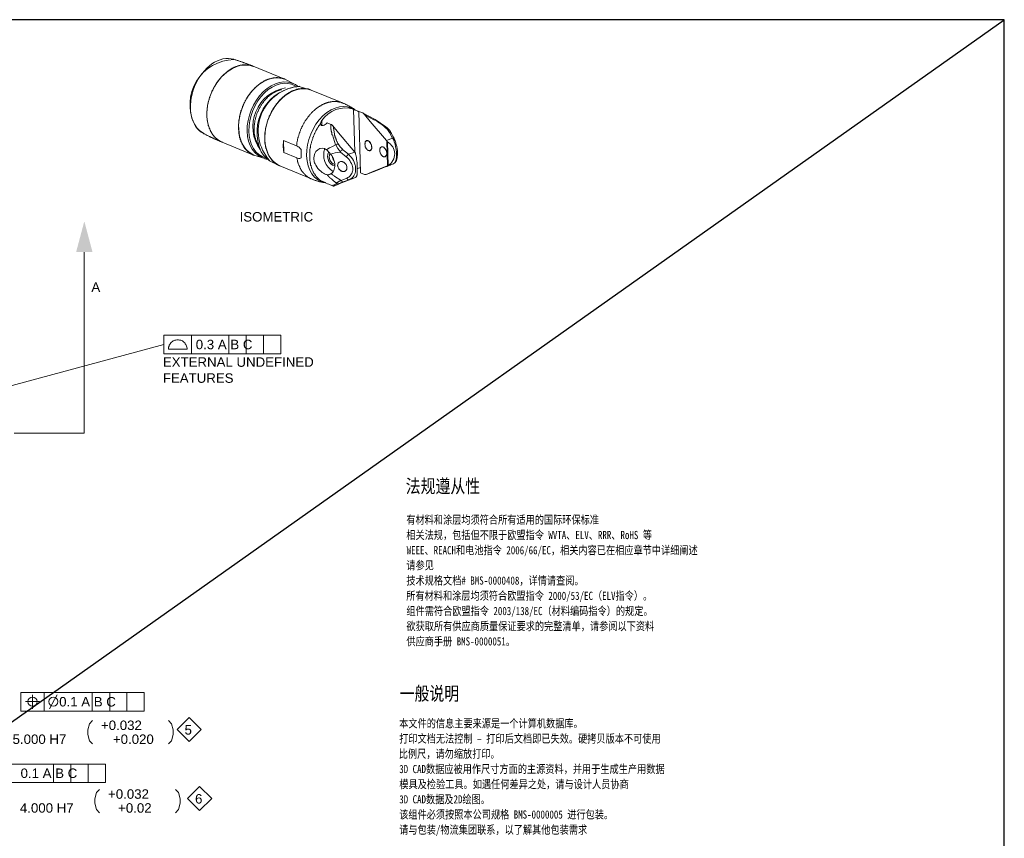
# Model space of a CAD drawing. Header units: millimetres. Extents: x 284 to 1085, y 7 to 266.
# Tile 5 of 21: x 408 to 501, y 85 to 162. Entities that reach past the tile are written whole.
import ezdxf

# ---------------------------------------------------------------- set-up
doc = ezdxf.new("R2010")
doc.units = ezdxf.units.MM
for name, color, linetype in [('PDF_几何图形', 7, 'Continuous'), ('PDF_实体填充', 7, 'Continuous'), ('PDF_文字', 7, 'Continuous'), ('TEXT', 3, 'Continuous'), ('±ê×¢', 4, 'Continuous')]:
    doc.layers.add(name, color=color, linetype=linetype)
doc.styles.add('PDF Arial', font='arial.ttf')
doc.styles.add('sun-style', font='simhei.ttf', dxfattribs={"width": 0.8})

msp = doc.modelspace()

# ---------------------------------------------------------------- linework, layer by layer
at = {"color": 1}
msp.add_line((283.991, 9.126), (500.505, 162.232), dxfattribs=at)
at = {"layer": 'PDF_几何图形', "lineweight": 13}
for points in [[(424.931, 151.49), (424.974, 151.469), (425.039, 151.447), (425.082, 151.404), (425.146, 151.383), (425.211, 151.361), (425.254, 151.318), (425.319, 151.296), (425.362, 151.275), (425.427, 151.253), (425.491, 151.21), (425.534, 151.189), (425.599, 151.167), (425.642, 151.124), (425.707, 151.102), (425.771, 151.081), (425.815, 151.059), (425.879, 151.038), (425.944, 150.995), (425.987, 150.973), (426.052, 150.951), (426.095, 150.93), (426.159, 150.908), (426.224, 150.865), (426.267, 150.844), (426.332, 150.822), (426.397, 150.801), (426.44, 150.779), (426.504, 150.757), (426.569, 150.736), (426.612, 150.693), (426.677, 150.671), (429.651, 149.443), (429.63, 149.464), (429.608, 149.486), (429.565, 149.486), (429.522, 149.507), (429.479, 149.529), (429.436, 149.55), (429.414, 149.572), (429.371, 149.594), (429.328, 149.615), (429.285, 149.658), (429.263, 149.68), (429.22, 149.701), (429.199, 149.723), (429.156, 149.766), (429.113, 149.787), (429.091, 149.809), (429.048, 149.852), (429.026, 149.874), (428.983, 149.917), (428.962, 149.938), (428.919, 149.981), (428.897, 150.003), (428.875, 150.046), (428.832, 150.089), (428.811, 150.111), (428.789, 150.154), (428.746, 150.197), (428.725, 150.24), (428.703, 150.283), (428.681, 150.326), (428.66, 150.369), (428.638, 150.413), (428.617, 150.413), (428.595, 150.456), (428.574, 150.499), (428.552, 150.542), (428.531, 150.585), (428.509, 150.65), (428.487, 150.693), (428.466, 150.736), (428.444, 150.779), (428.444, 150.822), (428.423, 150.887), (428.401, 150.93), (428.38, 150.973), (428.38, 151.038), (428.358, 151.081), (428.337, 151.124), (428.337, 151.189), (428.315, 151.232), (428.315, 151.296), (428.293, 151.339), (428.293, 151.404), (428.272, 151.447), (428.272, 151.512), (428.272, 151.555), (428.25, 151.62), (428.25, 151.663), (428.25, 151.727), (428.25, 151.771), (428.229, 151.835), (428.229, 151.9), (428.229, 151.943), (428.229, 152.008), (428.229, 152.072), (428.229, 152.115), (428.229, 152.18), (428.229, 152.245), (428.229, 152.309), (428.229, 152.353), (428.229, 152.417), (428.25, 152.482), (428.25, 152.547), (428.25, 152.59), (428.272, 152.654), (428.272, 152.719), (428.272, 152.784), (428.293, 152.848), (428.293, 152.891), (428.315, 152.956), (428.315, 153.021), (428.337, 153.085), (428.337, 153.129), (428.358, 153.193), (428.358, 153.258), (428.38, 153.323), (428.401, 153.387), (428.423, 153.43), (428.423, 153.495), (428.444, 153.56), (428.466, 153.624), (428.487, 153.667), (428.509, 153.732), (428.531, 153.797), (428.552, 153.861), (428.574, 153.905), (428.595, 153.969), (428.617, 154.034), (428.638, 154.077), (428.66, 154.142), (428.681, 154.206), (428.703, 154.249), (428.746, 154.314), (428.768, 154.379), (428.789, 154.422), (428.832, 154.486), (428.854, 154.53), (428.875, 154.594), (428.919, 154.637), (428.94, 154.702), (428.962, 154.745), (429.005, 154.81), (429.026, 154.853), (429.069, 154.918), (429.091, 154.961), (429.134, 155.025), (429.177, 155.068), (429.199, 155.112), (429.242, 155.155), (429.285, 155.219), (429.307, 155.262), (429.35, 155.306), (429.393, 155.349), (429.414, 155.413), (429.457, 155.456), (429.5, 155.5), (429.544, 155.543), (429.587, 155.586), (429.608, 155.629), (429.651, 155.672), (429.694, 155.715), (429.738, 155.758), (429.781, 155.801), (429.824, 155.844), (429.867, 155.866), (429.91, 155.909), (429.953, 155.952), (429.996, 155.995), (430.039, 156.017), (430.082, 156.06), (430.126, 156.103), (430.169, 156.125), (430.212, 156.168), (430.255, 156.189), (430.298, 156.232), (430.341, 156.254), (430.384, 156.276), (430.427, 156.319), (430.47, 156.34), (430.535, 156.362), (430.578, 156.405), (430.621, 156.426), (430.664, 156.448), (430.708, 156.47), (430.751, 156.491), (430.794, 156.513), (430.858, 156.534), (430.902, 156.556), (430.945, 156.577), (430.988, 156.599), (431.031, 156.62), (431.074, 156.62), (431.139, 156.642), (431.182, 156.664), (431.225, 156.664), (431.268, 156.685), (431.311, 156.685), (431.376, 156.707), (431.419, 156.707), (431.462, 156.728), (431.505, 156.728), (431.548, 156.75), (431.591, 156.75), (431.634, 156.75), (431.699, 156.75), (431.742, 156.75), (431.785, 156.75), (431.828, 156.771), (431.872, 156.771), (431.915, 156.75), (431.958, 156.75), (432.001, 156.75), (432.044, 156.75), (432.087, 156.75), (432.13, 156.75), (432.173, 156.728), (432.216, 156.728), (432.281, 156.728), (432.303, 156.707), (432.346, 156.707), (432.389, 156.685), (432.432, 156.685), (432.475, 156.664), (432.518, 156.642), (432.561, 156.642), (432.604, 156.62), (429.63, 157.849), (429.565, 157.871), (429.5, 157.892), (429.457, 157.914), (429.393, 157.935), (429.328, 157.957), (429.285, 157.978), (429.22, 158), (429.156, 158.022), (429.113, 158.043), (429.048, 158.065), (428.983, 158.086), (428.919, 158.108), (428.875, 158.129), (428.811, 158.151), (428.746, 158.172), (428.703, 158.194), (428.638, 158.216), (428.574, 158.237), (428.509, 158.259), (428.466, 158.28), (428.401, 158.302), (428.337, 158.323), (428.272, 158.345), (428.229, 158.366), (428.164, 158.388)], [(432.604, 156.62), (429.63, 157.849), (429.587, 157.849), (429.544, 157.871), (429.5, 157.892), (429.457, 157.892), (429.414, 157.914), (429.371, 157.914), (429.328, 157.935), (429.285, 157.935), (429.242, 157.957), (429.199, 157.957), (429.156, 157.957), (429.113, 157.978), (429.069, 157.978), (429.026, 157.978), (428.983, 157.978), (428.94, 157.978), (428.897, 157.978), (428.854, 157.978), (428.811, 157.978), (428.768, 157.978), (428.703, 157.978), (428.66, 157.978), (428.617, 157.978), (428.574, 157.957), (428.531, 157.957), (428.487, 157.957), (428.444, 157.935), (428.38, 157.935), (428.337, 157.914), (428.293, 157.914), (428.25, 157.892), (428.207, 157.892), (428.164, 157.871), (428.099, 157.849), (428.056, 157.828), (428.013, 157.828), (427.97, 157.806), (427.927, 157.784), (427.862, 157.763), (427.819, 157.741), (427.776, 157.72), (427.733, 157.698), (427.69, 157.677), (427.647, 157.655), (427.604, 157.612), (427.539, 157.59), (427.496, 157.569), (427.453, 157.547), (427.41, 157.504), (427.367, 157.483), (427.323, 157.461), (427.28, 157.418), (427.237, 157.396), (427.194, 157.353), (427.151, 157.31), (427.108, 157.289), (427.065, 157.246), (427.022, 157.202), (426.979, 157.181), (426.935, 157.138), (426.892, 157.095), (426.849, 157.052), (426.806, 157.03), (426.763, 156.987), (426.72, 156.944), (426.677, 156.901), (426.634, 156.858), (426.591, 156.814), (426.569, 156.771), (426.526, 156.728), (426.483, 156.685), (426.44, 156.62), (426.397, 156.577), (426.375, 156.534), (426.332, 156.491), (426.289, 156.448), (426.267, 156.383), (426.224, 156.34), (426.181, 156.297), (426.159, 156.232), (426.116, 156.189), (426.095, 156.146), (426.052, 156.082), (426.03, 156.038), (425.987, 155.974), (425.965, 155.931), (425.922, 155.866), (425.901, 155.823), (425.879, 155.758), (425.836, 155.715), (425.815, 155.65), (425.793, 155.586), (425.771, 155.543), (425.728, 155.478), (425.707, 155.435), (425.685, 155.37), (425.664, 155.306), (425.642, 155.262), (425.621, 155.198), (425.599, 155.133), (425.577, 155.068), (425.556, 155.025), (425.534, 154.961), (425.513, 154.896), (425.491, 154.853), (425.47, 154.788), (425.448, 154.724), (425.448, 154.659), (425.427, 154.594), (425.405, 154.551), (425.383, 154.486), (425.383, 154.422), (425.362, 154.357), (425.362, 154.314), (425.34, 154.249), (425.319, 154.185), (425.319, 154.12), (425.297, 154.055), (425.297, 154.012), (425.297, 153.948), (425.276, 153.883), (425.276, 153.818), (425.276, 153.754), (425.276, 153.711), (425.254, 153.646), (425.254, 153.581), (425.254, 153.517), (425.254, 153.473), (425.254, 153.409), (425.254, 153.344), (425.254, 153.301), (425.254, 153.236), (425.254, 153.172), (425.254, 153.129), (425.254, 153.064), (425.254, 152.999), (425.276, 152.956), (425.276, 152.891), (425.276, 152.848), (425.276, 152.784), (425.297, 152.719), (425.297, 152.676), (425.319, 152.611), (425.319, 152.568), (425.34, 152.503), (425.34, 152.46), (425.362, 152.396), (425.362, 152.353), (425.383, 152.309), (425.383, 152.245), (425.405, 152.202), (425.427, 152.159), (425.448, 152.094), (425.448, 152.051), (425.47, 152.008), (425.491, 151.965), (425.513, 151.921), (425.534, 151.857), (425.556, 151.814), (425.577, 151.771), (425.599, 151.727), (425.621, 151.684), (425.642, 151.641), (425.642, 151.62), (425.685, 151.577), (425.707, 151.533), (425.728, 151.512), (425.75, 151.469), (425.771, 151.426), (425.815, 151.383), (425.836, 151.339), (425.858, 151.318), (425.879, 151.275), (425.922, 151.232), (425.944, 151.21), (425.987, 151.167), (426.009, 151.145), (426.052, 151.102), (426.073, 151.081), (426.116, 151.038), (426.138, 151.016), (426.181, 150.973), (426.203, 150.951), (426.246, 150.93), (426.289, 150.908), (426.31, 150.865), (426.353, 150.844), (426.397, 150.822), (426.418, 150.801), (426.461, 150.779), (426.504, 150.757), (426.547, 150.736), (426.591, 150.714), (426.612, 150.693), (426.655, 150.693), (426.677, 150.671), (429.651, 149.443)], [(428.164, 158.388), (428.099, 158.388), (428.035, 158.41), (427.992, 158.431), (427.927, 158.453), (427.862, 158.474), (427.798, 158.496)], [(433.574, 156.125), (432.604, 156.62)], [(433.79, 155.974), (433.747, 156.017), (433.682, 156.06), (433.639, 156.082), (433.596, 156.125)], [(432.281, 155.629), (432.238, 155.629), (432.195, 155.607), (432.13, 155.607), (432.087, 155.586), (432.044, 155.564), (432.001, 155.564), (431.958, 155.543), (431.915, 155.521), (431.85, 155.5), (431.807, 155.478), (431.764, 155.456), (431.721, 155.435), (431.678, 155.413), (431.634, 155.392), (431.591, 155.37), (431.527, 155.349), (431.484, 155.306), (431.44, 155.284), (431.397, 155.262), (431.354, 155.219), (431.311, 155.198), (431.268, 155.155), (431.225, 155.133), (431.182, 155.09), (431.139, 155.047), (431.096, 155.025), (431.052, 154.982), (431.009, 154.939), (430.966, 154.896), (430.923, 154.853), (430.88, 154.81), (430.837, 154.767), (430.794, 154.724), (430.772, 154.68), (430.729, 154.637), (430.686, 154.594), (430.643, 154.551), (430.6, 154.508), (430.578, 154.465), (430.535, 154.4), (430.492, 154.357), (430.47, 154.314), (430.427, 154.249), (430.406, 154.206), (430.363, 154.163), (430.341, 154.099), (430.298, 154.055), (430.276, 153.991), (430.233, 153.948), (430.212, 153.883), (430.19, 153.84), (430.147, 153.775), (430.126, 153.711), (430.104, 153.667), (430.082, 153.603), (430.039, 153.56), (430.018, 153.495), (429.996, 153.43), (429.975, 153.366), (429.953, 153.323), (429.932, 153.258), (429.91, 153.193), (429.888, 153.15), (429.888, 153.085), (429.867, 153.021), (429.845, 152.956), (429.824, 152.891), (429.824, 152.848), (429.802, 152.784), (429.781, 152.719), (429.781, 152.654), (429.759, 152.611), (429.759, 152.547), (429.738, 152.482), (429.738, 152.417), (429.738, 152.353), (429.716, 152.309), (429.716, 152.245), (429.716, 152.18), (429.716, 152.115), (429.694, 152.072), (429.694, 152.008), (429.694, 151.943), (429.694, 151.878), (429.694, 151.835), (429.694, 151.771), (429.694, 151.706), (429.716, 151.663), (429.716, 151.598), (429.716, 151.555), (429.716, 151.49), (429.738, 151.426), (429.738, 151.383), (429.759, 151.318), (429.759, 151.275), (429.781, 151.21), (429.781, 151.167), (429.802, 151.124), (429.802, 151.059), (429.824, 151.016), (429.845, 150.973), (429.845, 150.908), (429.867, 150.865), (429.888, 150.822), (429.91, 150.779), (429.932, 150.736), (429.953, 150.671), (429.975, 150.628), (429.996, 150.585), (430.018, 150.542), (430.039, 150.499), (430.061, 150.456), (430.082, 150.413), (430.126, 150.391), (430.126, 150.369)], [(439.222, 153.732), (439.179, 153.754), (439.136, 153.797), (439.071, 153.84), (439.028, 153.861), (438.963, 153.905), (438.92, 153.926), (438.855, 153.969), (438.812, 153.991), (438.748, 154.034), (438.705, 154.055), (438.64, 154.099), (438.597, 154.12), (438.532, 154.142), (438.489, 154.185), (438.424, 154.206), (438.36, 154.228), (438.317, 154.271), (438.252, 154.293), (438.209, 154.314), (438.144, 154.336), (438.079, 154.357), (438.058, 154.379), (435.083, 155.586), (435.04, 155.607), (434.997, 155.629), (434.954, 155.65), (434.911, 155.65), (434.889, 155.672), (434.846, 155.672), (434.803, 155.694), (434.76, 155.694), (434.717, 155.715), (434.674, 155.715), (434.631, 155.715), (434.566, 155.737), (434.523, 155.737), (434.48, 155.737), (434.437, 155.737), (434.393, 155.737), (434.35, 155.737), (434.307, 155.737), (434.264, 155.737), (434.221, 155.737), (434.178, 155.737), (434.135, 155.737), (434.07, 155.715), (434.027, 155.715), (433.984, 155.715), (433.941, 155.715), (433.898, 155.694), (433.855, 155.694), (433.79, 155.672), (433.747, 155.672), (433.704, 155.65), (433.661, 155.629), (433.618, 155.629), (433.574, 155.607), (433.51, 155.586), (433.467, 155.564), (433.424, 155.564), (433.38, 155.543), (433.337, 155.521), (433.294, 155.5), (433.23, 155.478), (433.186, 155.456), (433.143, 155.435), (433.1, 155.392), (433.057, 155.37), (433.014, 155.349), (432.971, 155.327), (432.906, 155.284), (432.863, 155.262), (432.82, 155.241), (432.777, 155.198), (432.734, 155.176), (432.691, 155.133), (432.648, 155.112), (432.604, 155.068), (432.561, 155.047), (432.518, 155.004), (432.475, 154.961), (432.432, 154.939), (432.389, 154.896), (432.346, 154.853), (432.303, 154.81), (432.26, 154.767), (432.216, 154.745), (432.173, 154.702), (432.13, 154.659), (432.109, 154.616), (432.066, 154.573), (432.022, 154.53), (431.979, 154.465), (431.936, 154.422), (431.915, 154.379), (431.872, 154.336), (431.828, 154.293), (431.785, 154.249), (431.764, 154.185), (431.721, 154.142), (431.678, 154.099), (431.656, 154.055), (431.613, 153.991), (431.591, 153.948), (431.548, 153.883), (431.527, 153.84), (431.484, 153.797), (431.462, 153.732), (431.419, 153.689), (431.397, 153.624), (431.354, 153.581), (431.333, 153.517), (431.311, 153.452), (431.268, 153.409), (431.246, 153.344), (431.225, 153.301), (431.203, 153.236), (431.16, 153.172), (431.139, 153.129), (431.117, 153.064), (431.096, 152.999), (431.074, 152.956), (431.052, 152.891), (431.031, 152.827), (431.009, 152.784), (430.988, 152.719), (430.966, 152.654), (430.945, 152.59), (430.923, 152.547), (430.923, 152.482), (430.902, 152.417), (430.88, 152.353), (430.858, 152.288), (430.858, 152.245), (430.837, 152.18), (430.815, 152.115), (430.815, 152.051), (430.794, 152.008), (430.794, 151.943), (430.772, 151.878), (430.772, 151.814), (430.751, 151.749), (430.751, 151.706), (430.751, 151.641), (430.729, 151.577), (430.729, 151.512), (430.729, 151.469), (430.729, 151.404), (430.708, 151.339), (430.708, 151.275), (430.708, 151.232), (430.708, 151.167), (430.708, 151.102), (430.708, 151.038), (430.708, 150.995), (430.708, 150.93), (430.708, 150.865), (430.708, 150.822), (430.729, 150.757), (430.729, 150.714), (430.729, 150.65), (430.729, 150.585), (430.751, 150.542), (430.751, 150.477), (430.751, 150.434), (430.772, 150.369), (430.772, 150.326), (430.794, 150.262), (430.794, 150.219), (430.815, 150.154), (430.815, 150.111), (430.837, 150.068), (430.858, 150.003), (430.858, 149.96), (430.88, 149.917), (430.902, 149.852), (430.923, 149.809), (430.945, 149.766), (430.945, 149.723), (430.966, 149.658), (430.988, 149.615), (431.009, 149.572), (431.031, 149.529), (431.052, 149.486), (431.074, 149.443), (431.096, 149.4), (431.117, 149.378), (431.139, 149.335), (431.16, 149.292), (431.182, 149.249), (431.203, 149.227), (431.246, 149.184), (431.268, 149.141), (431.29, 149.098), (431.311, 149.055), (431.354, 149.033), (431.376, 148.99), (431.419, 148.947), (431.44, 148.925), (431.462, 148.882), (431.505, 148.861), (431.527, 148.818), (431.57, 148.796), (431.613, 148.774), (431.634, 148.731), (431.678, 148.71), (431.699, 148.688), (431.742, 148.645), (431.785, 148.624), (431.807, 148.602), (431.85, 148.58), (431.893, 148.559), (431.936, 148.537), (431.958, 148.516), (432.001, 148.494), (432.044, 148.473), (432.087, 148.451), (432.13, 148.43), (435.126, 147.201), (435.169, 147.179), (435.234, 147.158), (435.299, 147.136), (435.342, 147.115), (435.407, 147.093), (435.471, 147.072), (435.536, 147.05), (435.579, 147.028), (435.644, 147.028), (435.708, 147.007), (435.773, 146.985), (435.816, 146.964), (435.881, 146.942), (435.945, 146.942), (436.01, 146.921), (436.075, 146.899), (436.139, 146.899), (436.183, 146.878), (436.247, 146.878), (436.312, 146.856), (436.377, 146.856), (436.398, 146.856)], [(435.083, 155.586), (438.058, 154.379), (438.015, 154.379), (437.972, 154.4), (437.95, 154.422), (437.907, 154.422), (437.864, 154.443), (437.821, 154.443), (437.778, 154.465), (437.735, 154.465), (437.691, 154.486), (437.648, 154.486), (437.605, 154.486), (437.562, 154.508), (437.519, 154.508), (437.476, 154.508), (437.411, 154.508), (437.368, 154.508), (437.325, 154.508), (437.282, 154.508), (437.239, 154.508), (437.196, 154.508), (437.153, 154.508), (437.109, 154.508), (437.066, 154.508), (437.002, 154.486), (436.959, 154.486), (436.915, 154.486), (436.872, 154.465), (436.829, 154.465), (436.786, 154.443), (436.721, 154.443), (436.678, 154.422), (436.635, 154.422), (436.592, 154.4), (436.549, 154.379), (436.506, 154.357), (436.441, 154.357), (436.398, 154.336), (436.355, 154.314), (436.312, 154.293), (436.269, 154.271), (436.226, 154.249), (436.161, 154.228), (436.118, 154.206), (436.075, 154.185), (436.032, 154.142), (435.989, 154.12), (435.945, 154.099), (435.902, 154.077), (435.859, 154.034), (435.795, 154.012), (435.751, 153.991), (435.708, 153.948), (435.665, 153.926), (435.622, 153.883), (435.579, 153.84), (435.536, 153.818), (435.493, 153.775), (435.45, 153.754), (435.407, 153.711), (435.363, 153.667), (435.32, 153.624), (435.277, 153.581), (435.234, 153.56), (435.191, 153.517), (435.148, 153.473), (435.126, 153.43), (435.083, 153.387), (435.04, 153.344), (434.997, 153.301), (434.954, 153.258), (434.911, 153.215), (434.889, 153.15), (434.846, 153.107), (434.803, 153.064), (434.76, 153.021), (434.738, 152.978), (434.695, 152.913), (434.674, 152.87), (434.631, 152.827), (434.587, 152.762), (434.566, 152.719), (434.523, 152.676), (434.501, 152.611), (434.458, 152.568), (434.437, 152.503), (434.393, 152.46), (434.372, 152.396), (434.329, 152.353), (434.307, 152.288), (434.286, 152.245), (434.264, 152.18), (434.221, 152.115), (434.199, 152.072), (434.178, 152.008), (434.156, 151.965), (434.113, 151.9), (434.092, 151.835), (434.07, 151.792), (434.049, 151.727), (434.027, 151.663), (434.005, 151.598), (433.984, 151.555), (433.962, 151.49), (433.941, 151.426), (433.919, 151.361), (433.919, 151.318), (433.898, 151.253), (433.876, 151.189), (433.855, 151.124), (433.833, 151.081), (433.833, 151.016), (433.812, 150.951), (433.812, 150.887), (433.79, 150.844), (433.768, 150.779), (433.768, 150.714), (433.747, 150.65), (433.747, 150.585), (433.725, 150.542), (433.725, 150.477), (433.725, 150.413), (433.704, 150.348), (433.704, 150.326), (432.475, 150.844)], [(435.083, 155.586), (434.049, 155.909)], [(438.058, 154.379), (438.015, 154.379), (437.972, 154.4), (437.95, 154.422), (437.907, 154.422), (437.864, 154.443), (437.821, 154.443), (437.778, 154.465), (437.735, 154.465), (437.691, 154.486), (437.648, 154.486), (437.605, 154.486), (437.562, 154.508), (437.519, 154.508), (437.476, 154.508), (437.411, 154.508), (437.368, 154.508), (437.325, 154.508), (437.282, 154.508), (437.239, 154.508), (437.196, 154.508), (437.153, 154.508), (437.109, 154.508), (437.066, 154.508), (437.002, 154.486), (436.959, 154.486), (436.915, 154.486), (436.872, 154.465), (436.829, 154.465), (436.786, 154.443), (436.721, 154.443), (436.678, 154.422), (436.635, 154.422), (436.592, 154.4), (436.549, 154.379), (436.506, 154.357), (436.441, 154.357), (436.398, 154.336), (436.355, 154.314), (436.312, 154.293), (436.269, 154.271), (436.226, 154.249), (436.161, 154.228), (436.118, 154.206), (436.075, 154.185), (436.032, 154.142), (435.989, 154.12), (435.945, 154.099), (435.902, 154.077), (435.859, 154.034), (435.795, 154.012), (435.751, 153.991), (435.708, 153.948), (435.665, 153.926), (435.622, 153.883), (435.579, 153.84), (435.536, 153.818), (435.493, 153.775), (435.45, 153.754), (435.407, 153.711), (435.363, 153.667), (435.32, 153.624), (435.277, 153.581), (435.234, 153.56), (435.191, 153.517), (435.148, 153.473), (435.126, 153.43), (435.083, 153.387), (435.04, 153.344), (434.997, 153.301), (434.954, 153.258), (434.911, 153.215), (434.889, 153.15), (434.846, 153.107), (434.803, 153.064), (434.76, 153.021), (434.738, 152.978), (434.695, 152.913), (434.674, 152.87), (434.631, 152.827), (434.587, 152.762), (434.566, 152.719), (434.523, 152.676), (434.501, 152.611), (434.458, 152.568), (434.437, 152.503), (434.393, 152.46), (434.372, 152.396), (434.329, 152.353), (434.307, 152.288), (434.286, 152.245), (434.264, 152.18), (434.221, 152.115), (434.199, 152.072), (434.178, 152.008), (434.156, 151.965), (434.113, 151.9), (434.092, 151.835), (434.07, 151.792), (434.049, 151.727), (434.027, 151.663), (434.005, 151.598), (433.984, 151.555), (433.962, 151.49), (433.941, 151.426), (433.919, 151.361), (433.919, 151.318), (433.898, 151.253), (433.876, 151.189), (433.855, 151.124), (433.833, 151.081), (433.833, 151.016), (433.812, 150.951), (433.812, 150.887), (433.79, 150.844), (433.768, 150.779), (433.768, 150.714), (433.747, 150.65), (433.747, 150.585), (433.725, 150.542), (433.725, 150.477), (433.725, 150.413), (433.704, 150.348), (433.704, 150.326)], [(439.092, 153.797), (438.683, 153.883), (438.252, 153.905), (437.821, 153.861), (437.411, 153.754), (437.023, 153.56), (436.678, 153.344), (436.355, 153.042), (436.096, 152.719)], [(439.588, 153.56), (439.524, 153.581), (439.48, 153.603), (439.416, 153.624), (439.351, 153.667), (439.308, 153.689), (439.243, 153.711), (439.2, 153.754), (439.179, 153.754), (439.114, 153.775), (439.092, 153.797)], [(439.092, 153.797), (439.2, 149.744)], [(442.304, 148.451), (442.283, 148.451), (442.261, 148.43), (440.795, 147.848), (440.278, 147.632), (440.213, 147.61), (440.149, 147.61), (440.106, 147.632), (439.739, 147.783), (439.588, 153.581), (439.955, 153.43), (439.998, 153.409), (440.062, 153.344), (440.127, 153.279), (440.666, 152.633), (442.196, 150.822), (442.24, 150.779), (442.283, 150.736), (442.283, 150.714)], [(441.119, 152.827), (439.933, 153.43)], [(435.967, 152.439), (435.945, 152.396), (435.902, 152.331), (435.859, 152.288), (435.838, 152.245), (435.795, 152.18), (435.773, 152.137), (435.73, 152.094), (435.708, 152.029), (435.665, 151.986), (435.644, 151.921), (435.601, 151.878), (435.579, 151.814), (435.536, 151.771), (435.514, 151.706), (435.493, 151.663), (435.471, 151.598), (435.428, 151.533), (435.407, 151.49), (435.385, 151.426), (435.363, 151.361), (435.342, 151.318), (435.32, 151.253), (435.299, 151.189), (435.256, 151.145), (435.234, 151.081), (435.234, 151.016), (435.213, 150.951), (435.191, 150.908), (435.169, 150.844), (435.148, 150.779), (435.126, 150.714), (435.105, 150.671), (435.105, 150.607), (435.083, 150.542), (435.062, 150.477), (435.062, 150.434), (435.04, 150.369), (435.04, 150.305), (435.019, 150.24), (435.019, 150.175), (434.997, 150.132), (434.997, 150.068), (434.975, 150.003), (434.975, 149.938), (434.975, 149.874), (434.954, 149.831), (434.954, 149.766), (434.954, 149.701), (434.954, 149.637), (434.954, 149.594), (434.954, 149.529), (434.954, 149.464), (434.954, 149.421), (434.954, 149.356), (434.954, 149.292), (434.954, 149.249), (434.954, 149.184), (434.954, 149.119), (434.954, 149.076), (434.975, 149.012), (434.975, 148.947), (434.975, 148.904), (434.997, 148.839), (434.997, 148.796), (434.997, 148.731), (435.019, 148.688), (435.019, 148.624), (435.04, 148.58), (435.04, 148.516), (435.062, 148.473), (435.083, 148.43), (435.083, 148.365), (435.105, 148.322), (435.126, 148.279), (435.126, 148.214), (435.148, 148.171), (435.169, 148.128), (435.191, 148.085), (435.213, 148.042), (435.234, 147.977), (435.256, 147.934), (435.277, 147.891), (435.299, 147.848), (435.32, 147.804), (435.342, 147.761), (435.363, 147.718), (435.385, 147.675), (435.428, 147.654), (435.45, 147.61), (435.471, 147.567), (435.493, 147.524), (435.536, 147.481), (435.557, 147.46), (435.579, 147.416), (435.622, 147.373), (435.644, 147.352), (435.687, 147.309), (435.708, 147.287), (435.751, 147.244), (435.773, 147.222), (435.816, 147.201), (435.838, 147.158), (435.881, 147.136), (435.902, 147.115), (435.945, 147.072), (435.989, 147.05), (436.01, 147.028), (436.053, 147.007), (436.096, 146.985), (436.118, 146.985)], [(436.096, 152.719), (436.032, 152.633), (436.01, 152.568), (435.989, 152.503), (435.967, 152.439), (435.967, 152.417), (435.967, 152.374), (435.989, 152.331), (436.01, 152.309), (436.01, 152.288), (436.032, 152.266), (436.075, 152.245), (436.096, 152.245), (436.139, 152.245), (436.183, 152.245), (436.226, 152.245), (436.269, 152.266), (436.312, 152.288), (436.42, 152.353), (436.506, 152.417), (436.592, 152.503), (436.959, 152.353), (437.002, 152.331), (437.066, 152.266), (437.131, 152.202), (437.67, 151.555), (439.2, 149.744), (437.67, 151.555), (437.131, 152.202), (437.066, 152.266), (437.002, 152.331), (436.959, 152.353), (436.592, 152.503)], [(436.096, 152.719), (436.096, 152.245)], [(441.054, 152.762), (440.127, 153.258)], [(442.132, 152.137), (442.11, 152.137), (442.089, 152.137), (442.067, 152.115), (442.002, 152.137), (441.959, 152.18), (441.916, 152.223), (441.852, 152.266), (441.808, 152.288), (441.765, 152.331), (441.701, 152.374), (441.658, 152.396), (441.593, 152.439), (441.55, 152.482), (441.507, 152.503), (441.442, 152.547), (441.399, 152.568), (441.334, 152.611), (441.291, 152.654), (441.248, 152.676), (441.183, 152.719), (441.14, 152.741), (441.076, 152.784)], [(442.132, 152.137), (441.119, 152.805)], [(424.09, 152.374), (424.306, 152.029), (424.586, 151.749), (424.931, 151.512)], [(436.959, 152.353), (436.959, 152.331), (436.959, 152.288), (436.959, 152.245), (436.959, 152.223), (436.959, 152.18), (436.959, 152.137), (436.959, 152.115), (436.959, 152.072), (436.959, 152.029), (436.959, 152.008), (436.959, 151.965), (436.959, 151.921), (436.959, 151.878), (436.98, 151.857), (436.98, 151.814), (436.98, 151.771), (436.98, 151.727), (437.002, 151.684), (437.002, 151.663), (437.002, 151.62), (437.023, 151.577), (437.023, 151.533), (437.023, 151.49), (437.045, 151.447), (437.045, 151.404), (437.066, 151.361)], [(437.153, 152.202), (437.303, 151.426)], [(442.757, 151.038), (442.477, 151.577), (442.304, 151.857), (442.046, 152.094)], [(442.929, 150.973), (442.908, 151.038), (442.865, 151.102), (442.843, 151.145), (442.822, 151.21), (442.8, 151.253), (442.757, 151.318), (442.735, 151.383), (442.714, 151.426), (442.671, 151.49), (442.649, 151.533), (442.563, 151.684), (442.455, 151.835), (442.326, 151.965), (442.218, 152.072), (442.132, 152.137)], [(442.649, 151.533), (442.628, 151.577), (442.584, 151.577), (442.541, 151.598), (442.498, 151.598)], [(433.747, 149.184), (432.497, 149.701), (432.475, 150.844), (433.704, 150.326), (433.79, 150.283), (433.876, 150.24), (433.941, 150.197), (434.049, 150.089), (434.135, 149.981), (434.049, 150.089), (433.941, 150.197), (433.876, 150.24), (433.79, 150.283), (433.704, 150.326), (432.475, 150.844), (432.497, 149.701), (433.747, 149.184), (433.812, 149.162), (433.898, 149.141), (433.962, 149.141), (434.027, 149.141), (434.092, 149.162), (434.156, 149.184), (434.092, 149.162), (434.027, 149.141), (433.962, 149.141), (433.898, 149.141), (433.812, 149.162), (433.747, 149.184), (433.747, 149.141), (433.768, 149.076), (433.768, 149.033), (433.79, 148.968), (433.79, 148.925), (433.812, 148.861), (433.812, 148.818), (433.833, 148.774), (433.855, 148.71), (433.876, 148.667), (433.876, 148.624), (433.898, 148.559), (433.919, 148.516), (433.941, 148.473), (433.962, 148.43), (433.984, 148.386), (434.005, 148.343), (434.027, 148.279), (434.049, 148.236), (434.07, 148.192), (434.092, 148.149), (434.113, 148.106), (434.135, 148.085), (434.156, 148.042), (434.178, 147.998), (434.221, 147.955), (434.243, 147.912), (434.264, 147.869), (434.307, 147.848), (434.329, 147.804), (434.35, 147.761), (434.393, 147.74), (434.415, 147.697), (434.458, 147.675), (434.48, 147.632), (434.523, 147.61), (434.544, 147.567), (434.587, 147.546), (434.609, 147.503), (434.652, 147.481), (434.674, 147.46), (434.717, 147.438), (434.76, 147.395), (434.781, 147.373), (434.825, 147.352), (434.868, 147.33), (434.911, 147.309), (434.932, 147.287), (434.975, 147.266), (435.019, 147.244), (435.062, 147.222), (435.105, 147.222), (435.126, 147.201)], [(437.282, 151.426), (437.282, 151.383), (437.303, 151.339), (437.325, 151.296), (437.325, 151.253), (437.347, 151.21), (437.347, 151.167), (437.368, 151.124), (437.39, 151.081), (437.411, 151.038), (437.411, 150.995), (437.433, 150.951), (437.454, 150.908), (437.476, 150.865), (437.476, 150.822), (437.497, 150.779), (437.519, 150.736), (437.541, 150.693), (437.562, 150.65), (437.584, 150.607), (437.605, 150.563), (437.627, 150.52), (437.627, 150.499), (437.562, 150.499), (437.497, 150.477), (437.454, 150.456), (437.39, 150.413), (437.088, 150.262), (436.808, 150.132), (436.657, 150.046), (436.527, 149.96)], [(437.088, 151.361), (437.39, 150.413)], [(440.321, 150.822), (440.278, 150.801), (440.256, 150.779), (440.235, 150.736), (440.192, 150.714), (440.192, 150.671), (440.17, 150.607), (440.17, 150.563), (440.149, 150.52), (440.149, 150.456), (440.17, 150.391), (440.17, 150.326), (440.192, 150.283), (440.213, 150.219), (440.235, 150.154), (440.256, 150.111), (440.3, 150.046), (440.343, 150.003), (440.364, 149.96), (440.407, 149.938), (440.45, 149.895), (440.494, 149.874), (440.537, 149.874), (440.58, 149.852), (440.623, 149.852), (440.644, 149.874), (440.666, 149.874)], [(440.795, 150.197), (440.774, 150.369), (440.709, 150.52), (440.623, 150.65), (440.537, 150.757), (440.407, 150.801), (440.3, 150.801)], [(442.196, 150.822), (442.778, 151.038), (442.843, 150.93), (442.886, 150.822), (442.929, 150.714), (443.016, 150.477), (443.059, 150.24), (443.123, 149.981), (443.145, 149.744), (443.145, 149.529), (443.145, 149.335), (443.145, 149.227), (443.123, 149.119), (443.102, 149.033), (443.08, 148.968), (443.037, 148.861), (443.016, 148.796), (442.994, 148.753), (442.951, 148.71), (442.886, 148.667), (442.843, 148.645), (442.865, 148.645)], [(442.283, 150.714), (442.347, 148.473), (442.304, 148.451), (442.24, 150.779)], [(442.778, 151.038), (442.822, 151.038), (442.865, 151.038), (442.908, 151.016), (442.929, 150.973)], [(432.497, 149.701), (433.747, 149.184), (433.747, 149.141), (433.768, 149.076), (433.768, 149.033), (433.79, 148.968), (433.79, 148.925), (433.812, 148.861), (433.812, 148.818), (433.833, 148.774), (433.855, 148.71), (433.876, 148.667), (433.876, 148.624), (433.898, 148.559), (433.919, 148.516), (433.941, 148.473), (433.962, 148.43), (433.984, 148.386), (434.005, 148.343), (434.027, 148.279), (434.049, 148.236), (434.07, 148.192), (434.092, 148.149), (434.113, 148.106), (434.135, 148.063), (434.156, 148.042), (434.178, 147.998), (434.221, 147.955), (434.243, 147.912), (434.264, 147.869), (434.307, 147.848), (434.329, 147.804), (434.35, 147.761), (434.393, 147.74), (434.415, 147.697), (434.458, 147.675), (434.48, 147.632), (434.523, 147.61), (434.544, 147.567), (434.587, 147.546), (434.609, 147.503), (434.652, 147.481), (434.674, 147.46), (434.717, 147.438), (434.76, 147.395), (434.781, 147.373), (434.825, 147.352), (434.868, 147.33), (434.911, 147.309), (434.932, 147.287), (434.975, 147.266), (435.019, 147.244), (435.062, 147.222), (435.105, 147.222), (435.126, 147.201), (432.13, 148.43)], [(434.135, 149.981), (434.156, 149.206)], [(436.527, 149.96), (436.333, 150.068), (436.118, 150.111), (435.902, 150.068), (435.708, 149.938), (435.536, 149.787), (435.428, 149.594), (435.363, 149.378), (435.342, 149.162)], [(436.527, 149.96), (436.614, 149.874), (436.7, 149.809), (436.829, 149.658), (436.915, 149.55), (437.023, 149.421), (437.109, 149.27), (437.196, 149.119), (437.239, 148.968), (437.303, 148.796), (437.325, 148.645), (437.325, 148.537), (437.325, 148.386), (437.303, 148.257), (437.26, 148.128), (437.217, 147.998), (437.153, 147.891), (437.088, 147.826), (437.023, 147.761), (436.959, 147.697), (436.915, 147.675), (436.872, 147.654), (436.808, 147.632), (436.765, 147.61), (436.7, 147.589), (436.657, 147.589), (436.592, 147.589), (436.527, 147.61), (436.484, 147.632), (436.355, 147.675), (436.247, 147.74), (436.118, 147.826), (435.989, 147.934), (435.859, 148.042), (435.73, 148.192), (435.622, 148.343), (435.514, 148.494), (435.45, 148.645), (435.407, 148.731), (435.385, 148.818), (435.363, 148.925), (435.342, 149.033), (435.342, 149.162)], [(436.377, 150.068), (436.29, 149.766), (436.269, 149.464), (436.29, 149.162), (436.377, 148.861), (436.506, 148.58), (436.7, 148.322), (436.915, 148.106), (437.174, 147.912)], [(436.743, 149.766), (436.657, 149.529), (436.635, 149.292), (436.678, 149.076), (436.765, 148.839), (436.915, 148.667), (437.109, 148.516), (437.325, 148.43)], [(436.915, 149.55), (437.131, 149.615), (437.368, 149.658), (437.842, 149.744), (437.864, 149.766), (437.885, 149.831), (437.929, 149.874), (437.972, 149.917), (438.015, 149.96), (438.036, 149.981), (438.618, 149.529), (438.575, 149.507), (438.532, 149.464), (438.489, 149.421), (438.446, 149.356), (438.424, 149.313), (438.403, 149.292), (438.532, 149.184), (438.64, 149.076), (438.726, 148.947), (438.812, 148.796), (438.898, 148.667), (438.942, 148.516), (438.985, 148.365), (439.006, 148.214), (439.006, 148.149), (439.006, 148.063), (439.006, 147.998), (438.985, 147.934), (438.963, 147.848), (438.942, 147.783), (438.92, 147.718), (438.898, 147.675), (438.834, 147.589), (438.769, 147.503), (438.705, 147.438), (438.64, 147.373), (438.554, 147.33), (438.446, 147.287), (437.907, 147.072), (437.864, 147.05), (437.821, 147.028), (437.799, 147.007), (437.756, 147.007), (437.735, 146.985), (437.713, 146.964), (437.67, 146.942), (437.648, 146.921), (437.627, 146.921), (437.605, 146.899), (437.584, 146.878), (437.562, 146.878), (437.541, 146.856), (437.519, 146.856), (437.497, 146.834), (437.476, 146.834), (437.476, 146.813)], [(437.411, 150.413), (437.605, 150.068), (437.864, 149.766)], [(437.648, 150.52), (437.821, 150.24), (438.058, 150.003)], [(437.842, 149.744), (438.403, 149.292)], [(439.265, 147.352), (438.661, 147.136), (438.769, 147.179), (438.855, 147.244), (438.942, 147.309), (439.049, 147.395), (439.114, 147.503), (439.179, 147.632), (439.243, 147.761), (439.265, 147.891), (439.286, 148.02), (439.286, 148.149), (439.286, 148.3), (439.265, 148.43), (439.243, 148.516), (439.222, 148.602), (439.157, 148.774), (439.071, 148.947), (438.985, 149.119), (438.877, 149.27), (438.748, 149.4), (438.618, 149.529), (439.2, 149.744)], [(439.33, 147.395), (439.351, 147.395), (439.351, 147.416), (439.351, 147.438), (439.373, 147.46), (439.373, 147.481), (439.394, 147.503), (439.394, 147.524), (439.394, 147.567), (439.416, 147.589), (439.416, 147.632), (439.416, 147.654), (439.416, 147.697), (439.437, 147.74), (439.437, 147.783), (439.437, 147.826), (439.437, 147.869), (439.437, 147.912), (439.437, 147.955), (439.437, 148.02), (439.437, 148.063), (439.437, 148.128), (439.437, 148.171), (439.437, 148.236), (439.437, 148.279), (439.437, 148.343), (439.437, 148.408), (439.437, 148.451), (439.437, 148.516), (439.416, 148.58), (439.416, 148.645), (439.416, 148.71), (439.416, 148.774), (439.394, 148.839), (439.394, 148.882), (439.394, 148.947), (439.373, 149.012), (439.373, 149.076), (439.373, 149.141), (439.351, 149.206), (439.351, 149.249), (439.33, 149.313), (439.33, 149.378), (439.308, 149.443), (439.308, 149.486), (439.286, 149.55), (439.286, 149.615), (439.265, 149.637), (439.243, 149.68), (439.243, 149.701), (439.2, 149.744), (439.243, 149.701)], [(440.666, 149.895), (440.795, 150.025), (440.817, 150.197)], [(441.722, 150.24), (441.679, 150.219), (441.658, 150.197), (441.636, 150.154), (441.614, 150.132), (441.593, 150.089), (441.571, 150.046), (441.571, 149.981), (441.571, 149.938), (441.571, 149.874), (441.571, 149.809), (441.571, 149.766), (441.593, 149.701), (441.614, 149.637), (441.636, 149.572), (441.679, 149.529), (441.701, 149.486), (441.744, 149.421), (441.787, 149.4), (441.808, 149.356), (441.852, 149.335), (441.895, 149.313), (441.938, 149.292), (441.981, 149.292), (442.024, 149.292), (442.046, 149.292), (442.067, 149.292)], [(442.218, 149.637), (442.196, 149.809), (442.132, 149.96), (442.046, 150.089), (441.959, 150.197), (441.83, 150.24), (441.722, 150.24)], [(442.067, 149.313), (442.196, 149.443), (442.218, 149.615)], [(429.673, 149.464), (430.708, 149.141)], [(430.708, 149.119), (430.772, 149.098), (430.837, 149.076), (430.88, 149.076), (430.945, 149.076)], [(438.467, 148.279), (438.467, 148.322), (438.467, 148.386), (438.424, 148.473), (438.381, 148.559), (438.317, 148.645), (438.252, 148.71), (438.166, 148.774), (438.101, 148.818), (438.015, 148.839), (437.929, 148.839), (437.864, 148.839), (437.778, 148.818), (437.713, 148.774), (437.67, 148.731), (437.627, 148.667), (437.605, 148.602), (437.605, 148.537), (437.584, 148.473)], [(437.605, 148.451), (437.648, 148.3), (437.713, 148.149), (437.821, 148.02), (437.972, 147.934), (438.123, 147.912), (438.252, 147.934), (438.36, 147.998), (438.446, 148.128), (438.467, 148.257)], [(439.718, 148.257), (439.674, 148.257), (439.653, 148.257), (439.567, 148.236), (439.502, 148.192), (439.437, 148.171)], [(442.261, 148.43), (442.843, 148.645), (442.584, 148.537), (442.563, 148.516), (442.498, 148.494), (442.455, 148.473), (442.39, 148.451), (442.326, 148.43), (442.261, 148.408), (442.218, 148.386), (442.153, 148.365), (441.183, 147.977), (440.278, 147.632)], [(440.278, 147.632), (441.205, 147.977), (442.153, 148.365), (442.218, 148.386), (442.283, 148.408), (442.326, 148.43), (442.39, 148.451), (442.455, 148.473), (442.498, 148.494), (442.563, 148.516), (442.584, 148.537), (442.865, 148.645)], [(442.153, 148.365), (442.153, 148.386)], [(442.584, 148.537), (442.584, 148.559)], [(436.484, 146.834), (436.441, 146.834), (436.398, 146.856), (436.355, 146.856), (436.333, 146.878), (436.29, 146.878), (436.247, 146.899), (436.161, 146.942), (436.139, 146.964), (436.118, 146.964), (436.118, 146.985), (436.139, 146.985), (436.204, 146.964), (436.269, 146.921), (436.42, 146.856), (436.635, 146.748), (436.743, 146.705), (437.109, 146.554), (437.153, 146.533), (437.217, 146.533), (437.282, 146.554), (437.799, 146.77), (439.265, 147.352), (439.286, 147.373), (439.308, 147.373)], [(436.247, 146.942), (436.247, 146.899)], [(436.592, 147.589), (436.635, 147.546), (436.678, 147.503), (436.721, 147.46), (436.765, 147.416), (436.808, 147.373), (436.851, 147.33), (436.894, 147.287), (436.937, 147.244), (437.002, 147.201), (437.045, 147.179), (437.088, 147.136), (437.131, 147.093), (437.174, 147.05), (437.239, 147.007), (437.282, 146.964), (437.325, 146.921), (437.39, 146.878), (437.433, 146.856), (437.476, 146.813), (437.519, 146.77), (437.584, 146.748), (437.627, 146.748), (437.691, 146.748), (437.713, 146.748), (437.67, 146.727), (437.605, 146.705), (437.541, 146.684), (437.497, 146.662), (437.433, 146.64), (437.411, 146.619), (437.325, 146.576), (437.282, 146.554)], [(436.743, 146.705), (437.109, 146.554), (437.153, 146.533), (437.217, 146.533), (437.282, 146.554), (437.799, 146.77), (439.265, 147.352), (439.286, 147.373), (439.308, 147.373), (439.33, 147.395)], [(436.959, 147.697), (437.002, 147.675), (437.066, 147.632), (437.109, 147.589), (437.174, 147.567), (437.217, 147.524), (437.26, 147.481), (437.325, 147.46), (437.325, 147.438), (437.907, 147.072), (437.929, 147.028), (437.972, 146.985), (438.015, 146.942), (438.058, 146.921), (438.101, 146.921), (438.123, 146.921), (438.661, 147.136), (438.64, 147.136), (438.597, 147.136), (438.554, 147.158), (438.511, 147.179), (438.489, 147.244), (438.446, 147.287)], [(438.123, 146.921), (438.058, 146.899), (438.015, 146.878), (437.95, 146.856), (437.885, 146.834), (437.842, 146.813), (437.778, 146.791), (437.713, 146.77)], [(437.174, 146.64), (437.153, 146.64), (437.153, 146.619), (437.131, 146.619), (437.131, 146.597), (437.109, 146.597), (437.109, 146.576), (437.088, 146.576), (437.088, 146.554), (437.109, 146.554)], [(437.476, 146.791), (437.196, 146.619)], [(413.679, 140.303), (413.679, 123.21), (408.678, 123.21), (407.062, 123.21)], [(423.81, 132.457), (423.81, 130.711)], [(427.323, 132.457), (427.323, 130.711)], [(428.94, 132.457), (428.94, 130.711)], [(430.578, 132.457), (430.578, 130.711)], [(402.19, 126.465), (421.18, 131.595)], [(408.786, 98.53), (408.786, 97.883), (409.454, 97.883)], [(409.885, 98.745), (409.885, 96.999)], [(410.381, 97.215), (410.877, 98.099), (411.114, 98.53)], [(414.434, 98.745), (414.434, 96.999)], [(416.072, 98.745), (416.072, 96.999)], [(417.688, 98.745), (417.688, 96.999)], [(408.139, 97.883), (408.786, 97.883), (408.786, 97.215)], [(414.455, 96.094), (414.153, 95.792), (414.024, 95.21), (414.024, 94.779), (414.153, 94.197), (414.455, 93.917)], [(421.633, 93.917), (421.913, 94.197), (422.064, 94.779), (422.064, 95.21), (421.913, 95.792), (421.633, 96.094)], [(410.769, 91.998), (410.769, 90.252)], [(412.407, 91.998), (412.407, 90.252)], [(414.046, 91.998), (414.046, 90.252)], [(415.102, 89.606), (414.822, 89.304), (414.671, 88.722), (414.671, 88.291), (414.822, 87.709), (415.102, 87.407)], [(422.28, 87.407), (422.581, 87.709), (422.711, 88.291), (422.711, 88.722), (422.581, 89.304), (422.28, 89.606)]]:
    msp.add_lwpolyline(points, dxfattribs=at)
msp.add_lwpolyline([(434.027, 155.952, 0.527721), (430.384, 149.766), (430.6, 149.443), (430.858, 149.162), (431.16, 148.925), (432.13, 148.43)], format="xyb", dxfattribs=at)
for points in [[(442.196, 150.822), (440.666, 152.633), (440.127, 153.279), (440.062, 153.344), (439.998, 153.409), (439.955, 153.43), (439.588, 153.581), (439.739, 147.783), (440.106, 147.632), (440.149, 147.61), (440.213, 147.61), (440.278, 147.632), (440.795, 147.848), (442.261, 148.43), (442.283, 148.451), (442.304, 148.451), (442.24, 150.779)], [(432.497, 149.68), (432.454, 150.262), (432.475, 150.822), (432.454, 150.262)], [(440.149, 150.477), (440.17, 150.413), (440.17, 150.369), (440.192, 150.305), (440.192, 150.24), (440.235, 150.175), (440.256, 150.132), (440.278, 150.068), (440.321, 150.025), (440.364, 149.981), (440.386, 149.938), (440.429, 149.917), (440.472, 149.895), (440.515, 149.874), (440.558, 149.874), (440.601, 149.852), (440.644, 149.874), (440.666, 149.874), (440.709, 149.895), (440.731, 149.917), (440.752, 149.96), (440.774, 150.003), (440.795, 150.046), (440.817, 150.089), (440.817, 150.132), (440.817, 150.197), (440.817, 150.262), (440.795, 150.326), (440.795, 150.391), (440.774, 150.434), (440.752, 150.499), (440.731, 150.563), (440.688, 150.607), (440.666, 150.65), (440.623, 150.693), (440.58, 150.736), (440.537, 150.757), (440.494, 150.801), (440.45, 150.801), (440.407, 150.822), (440.386, 150.822), (440.343, 150.822), (440.3, 150.801), (440.278, 150.779), (440.235, 150.757), (440.213, 150.736), (440.192, 150.693), (440.17, 150.65), (440.17, 150.607), (440.149, 150.542)], [(442.218, 149.637), (442.218, 149.615), (442.218, 149.572), (442.218, 149.507), (442.196, 149.464), (442.175, 149.421), (442.175, 149.378), (442.132, 149.335), (442.11, 149.313), (442.067, 149.292), (442.046, 149.292), (442.002, 149.292), (441.959, 149.292), (441.916, 149.292), (441.873, 149.313), (441.83, 149.335), (441.808, 149.378), (441.765, 149.4), (441.722, 149.443), (441.679, 149.507), (441.658, 149.55), (441.636, 149.594), (441.614, 149.658), (441.593, 149.723), (441.571, 149.787), (441.571, 149.831), (441.571, 149.895), (441.571, 149.917), (441.571, 149.96), (441.571, 150.025), (441.593, 150.068), (441.593, 150.111), (441.614, 150.154), (441.636, 150.175), (441.679, 150.219), (441.701, 150.219), (441.744, 150.24), (441.787, 150.24), (441.83, 150.24), (441.873, 150.24), (441.895, 150.219), (441.938, 150.197), (441.981, 150.154), (442.024, 150.111), (442.067, 150.068), (442.089, 150.025), (442.132, 149.981), (442.153, 149.917), (442.175, 149.874), (442.196, 149.809), (442.218, 149.744), (442.218, 149.68)], [(442.218, 149.637), (442.218, 149.68), (442.218, 149.744), (442.196, 149.809), (442.175, 149.874), (442.153, 149.917), (442.132, 149.981), (442.089, 150.025), (442.067, 150.068), (442.024, 150.111), (441.981, 150.154), (441.938, 150.197), (441.895, 150.219), (441.873, 150.24), (441.83, 150.24), (441.787, 150.24), (441.744, 150.24), (441.701, 150.219), (441.679, 150.219), (441.636, 150.175), (441.614, 150.154), (441.593, 150.111), (441.593, 150.068), (441.571, 150.025), (441.571, 149.96), (441.571, 149.917), (441.571, 149.895), (441.571, 149.831), (441.571, 149.787), (441.593, 149.723), (441.614, 149.658), (441.636, 149.594), (441.658, 149.55), (441.679, 149.507), (441.722, 149.443), (441.765, 149.4), (441.808, 149.378), (441.83, 149.335), (441.873, 149.313), (441.916, 149.292), (441.959, 149.292), (442.002, 149.292), (442.046, 149.292), (442.067, 149.292), (442.11, 149.313), (442.132, 149.335), (442.175, 149.378), (442.175, 149.421), (442.196, 149.464), (442.218, 149.507), (442.218, 149.572), (442.218, 149.615)], [(437.282, 148.882), (437.239, 148.925), (437.217, 148.968), (437.174, 149.033), (437.153, 149.076), (437.131, 149.141), (437.109, 149.206), (437.109, 149.249), (437.088, 149.313), (437.109, 149.249), (437.109, 149.206), (437.131, 149.141), (437.153, 149.076), (437.174, 149.033), (437.217, 148.968), (437.239, 148.925)], [(438.467, 148.279), (438.467, 148.322), (438.467, 148.386), (438.424, 148.473), (438.381, 148.559), (438.317, 148.645), (438.23, 148.731), (438.144, 148.774), (438.058, 148.818), (438.015, 148.839), (437.972, 148.839), (437.885, 148.839), (437.842, 148.839), (437.799, 148.818), (437.735, 148.796), (437.691, 148.753), (437.648, 148.688), (437.605, 148.624), (437.605, 148.559), (437.584, 148.473), (437.605, 148.365), (437.627, 148.279), (437.691, 148.171), (437.735, 148.085), (437.821, 148.02), (437.907, 147.955), (437.993, 147.912), (438.036, 147.912), (438.079, 147.912), (438.166, 147.912), (438.209, 147.912), (438.252, 147.912), (438.317, 147.955), (438.36, 147.998), (438.424, 148.063), (438.446, 148.128), (438.467, 148.192)], [(432.216, 130.711), (432.216, 132.457), (421.18, 132.457), (421.18, 130.711)], [(421.633, 131.142), (422.495, 131.142), (423.379, 131.142), (423.379, 131.229), (423.357, 131.336), (423.336, 131.423), (423.293, 131.509), (423.25, 131.595), (423.206, 131.66), (423.163, 131.746), (423.077, 131.811), (423.012, 131.875), (422.948, 131.918), (422.862, 131.961), (422.775, 131.983), (422.668, 132.005), (422.581, 132.026), (422.409, 132.026), (422.323, 132.005), (422.215, 131.983), (422.15, 131.961), (422.064, 131.918), (421.999, 131.875), (421.913, 131.811), (421.848, 131.746), (421.784, 131.66), (421.741, 131.595), (421.698, 131.509), (421.676, 131.423), (421.633, 131.336), (421.633, 131.229)], [(419.327, 96.999), (419.327, 98.745), (407.687, 98.745), (407.687, 96.999)], [(423.573, 96.374), (424.694, 95.253), (423.573, 94.111), (422.43, 95.253)], [(415.684, 90.252), (415.684, 91.998), (404.044, 91.998), (404.044, 90.252)], [(424.564, 89.886), (425.707, 88.744), (424.564, 87.601), (423.422, 88.744)]]:
    msp.add_lwpolyline(points, close=True, dxfattribs=at)
for centre in [(408.789, 97.888), (410.75, 97.888)]:
    msp.add_circle(centre, 0.429, dxfattribs=at)
for centre, radius, start, end in [((427.904, 154.219), 4.256, 91.43725, 205.68724), ((433.3, 152.14), 3.715, 99.78216, 215.52162), ((434.282, 151.746), 4.193, 93.48446, 221.87985), ((441.717, 149.571), 1.256, 298.97017, 63.25463), ((437.599, 149.316), 0.805, 158.22585, 250.13236)]:
    msp.add_arc(centre, radius, start, end, dxfattribs=at)
for centre, major_axis, ratio, start_param, end_param in [((426.508, 154.935), (1.447, 3.504), 0.690576, 0.063879, 3.087228), ((428.18, 154.234), (1.48, 3.573), 0.709141, 0.020214, 3.13255), ((431.176, 153.027), (1.48, 3.573), 0.709141, 0.020214, 3.13255), ((431.913, 152.711), (1.466, 3.499), 0.706292, 6.193036, 9.535365), ((431.962, 152.692), (1.389, 3.413), 0.697762, 6.186504, 9.515291), ((433.655, 151.993), (1.48, 3.573), 0.709141, 0.020214, 3.13255), ((437.454, 150.432), (1.414, 3.471), 0.696484, 6.129038, 9.567333), ((442.338, 150.262), (-0.463, 1.641), 0.469922, 3.226308, 5.024907)]:
    msp.add_ellipse(centre, major_axis=major_axis, ratio=ratio, start_param=start_param, end_param=end_param, dxfattribs=at)
at = {"layer": 'PDF_实体填充', "lineweight": 25}
msp.add_solid([(413.679, 143.213), (414.455, 140.303), (412.903, 140.303)], dxfattribs=at)
at = {"layer": '±ê×¢', "color": 4}
for p, q in [((500.505, 162.232), (283.991, 162.232)), ((500.505, 9.126), (500.505, 162.232))]:
    msp.add_line(p, q, dxfattribs=at)

# ---------------------------------------------------------------- texts
at = {"layer": 'PDF_文字', "attachment_point": 7, "style": 'PDF Arial'}
for s, insert, char_height in [('ISOMETRIC', (428.335, 143.175), 0.8949), ('A', (414.345, 136.551), 0.895), ('0.3 A B C', (424.196, 131.125), 0.8949), ('EXTERNAL UNDEFINED', (421.093, 129.467), 0.8949), ('FEATURES', (421.093, 127.957), 0.8949), ('0.1 A B C', (411.306, 97.414), 0.8949), ('+0.032', (415.251, 95.193), 0.8949), ('5', (423.14, 94.763), 0.895), ('5.000 H7', (406.909, 93.879), 0.8949), ('+0.020', (416.379, 93.879), 0.8949), ('0.1 A B C', (407.664, 90.668), 0.8949), ('+0.032', (415.919, 88.706), 0.8949), ('6', (424.131, 88.253), 0.895), ('4.000 H7', (407.599, 87.391), 0.8949), ('+0.02', (416.868, 87.391), 0.8949)]:
    msp.add_mtext(s, dxfattribs=dict(at, insert=insert, char_height=char_height))
at = {"layer": 'TEXT', "color": 240, "true_color": 0xed1f24, "style": 'sun-style', "width": 0.8}
for s, height, p in [('有材料和涂层均须符合所有适用的国际环保标准', 0.77326, (444.067, 114.655)), ('相关法规，包括但不限于欧盟指令 WVTA、ELV、RRR、RoHS 等', 0.77326, (444.064, 113.219)), ('WEEE、REACH和电池指令 2006/66/EC，相关内容已在相应章节中详细阐述', 0.77326, (444.102, 111.782)), ('请参见', 0.7733, (444.067, 110.359)), ('技术规格文档# BMS-0000408，详情请查阅。', 0.77326, (444.071, 108.922)), ('所有材料和涂层均须符合欧盟指令 2000/53/EC（ELV指令）。', 0.77326, (444.061, 107.486)), ('组件需符合欧盟指令 2003/138/EC（材料编码指令）的规定。', 0.77326, (444.074, 106.049)), ('欲获取所有供应商质量保证要求的完整清单，请参阅以下资料', 0.77326, (444.078, 104.618)), ('供应商手册 BMS-0000051。', 0.77326, (444.074, 103.186)), ('本文件的信息主要来源是一个计算机数据库。', 0.77326, (443.396, 95.443)), ('打印文档无法控制 – 打印后文档即已失效。硬拷贝版本不可使用', 0.77326, (443.396, 94.007)), ('比例尺，请勿缩放打印。', 0.77326, (443.355, 92.575)), ('3D CAD数据应被用作尺寸方面的主源资料，并用于生成生产用数据', 0.77326, (443.4, 91.138)), ('模具及检验工具。如遇任何差异之处，请与设计人员协商', 0.77326, (443.407, 89.706)), ('3D CAD数据及2D绘图。', 0.77326, (443.4, 88.283)), ('该组件必须按照本公司规格 BMS-0000005 进行包装。', 0.77326, (443.393, 86.847)), ('请与包装/物流集团联系，以了解其他包装需求', 0.77326, (443.396, 85.41))]:
    msp.add_text(s, height=height, dxfattribs=at).set_placement(p)
at = {"layer": 'TEXT', "insert": (444.008, 118.866), "char_height": 1.2888, "attachment_point": 1, "style": 'sun-style'}
msp.add_mtext_dynamic_manual_height_columns('法规遵从性', width=34.41773, gutter_width=6.444, heights=[0], dxfattribs=at)
at = {"layer": 'TEXT', "insert": (443.434, 99.294), "char_height": 1.2888, "attachment_point": 1, "style": 'sun-style'}
msp.add_mtext('一般说明', dxfattribs=at)

doc.saveas('drawing.dxf')
